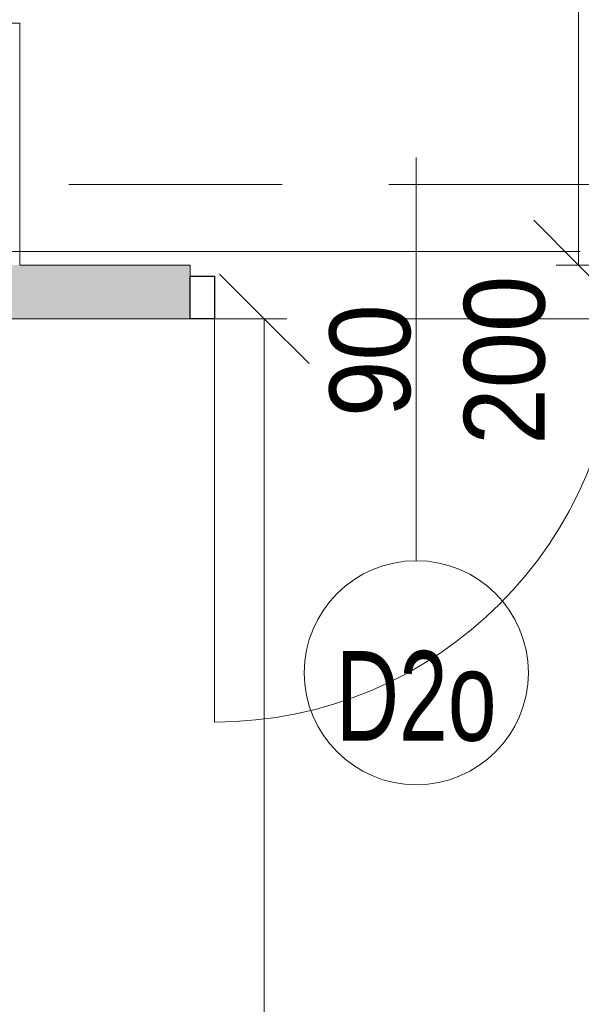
# Model space of a CAD drawing. Header units: centimetres. Extents: x -1737 to 22393, y -8842 to 3838.
# Tile 93 of 174: x -561 to -435, y 1680 to 1900. Entities that reach past the tile are written whole.
import ezdxf

# ---------------------------------------------------------------- set-up
doc = ezdxf.new("R2010")
doc.units = ezdxf.units.CM
doc.linetypes.add('Oś', pattern=[222.25, 127, -31.75, 31.75, -31.75])
doc.linetypes.add('Ukryte', pattern=[71.438, 47.625, -23.813])
for name, color, linetype, lineweight in [('A-ANNO-DIMS', 211, 'Continuous', 13), ('A-ANNO-DIMS-100', 211, 'Continuous', 13), ('A-ANNO-NOTE', 131, 'Continuous', 13), ('A-DETL-GENF', 92, 'Continuous', 9), ('A-DETL-HDLN', 90, 'Ukryte', 9), ('A-DETL-MEDM', 33, 'Continuous', 13), ('A-DOOR', 31, 'Continuous', 13), ('A-WALL', 113, 'Continuous', 13), ('A-WALL-PATT', 111, 'Continuous', 13), ('S-GRID', 1, 'Continuous', 13)]:
    doc.layers.add(name, color=color, linetype=linetype, lineweight=lineweight)
doc.styles.add('Arial', font='arial.ttf', dxfattribs={"width": 0.9, "height": 18})
doc.styles.add('Arial Narrow_2', font='ARIALN.TTF', dxfattribs={"height": 20})
doc.styles.add('Arial_1', font='arial.ttf', dxfattribs={"width": 0.7, "height": 20})
doc.dimstyles.new('Diagonal_1_100__0__wewnętrzne', dxfattribs={"dimscale": 30.48, "dimtxt": 20.468619, "dimasz": 0.656168, "dimexe": 0.164042, "dimexo": 0.0625, "dimgap": 0.032808, "dimtad": 1, "dimdec": 0, "dimdsep": 46, "dimtxsty": 'Arial Narrow_2', "dimblk1": 'OBLIQUE', "dimblk2": 'OBLIQUE', "dimsah": 1, "dimcen": 0.09, "dimazin": 0, "dimtfac": 1, "dimtdec": 4, "dimtix": 1, "dimtmove": 0, "dimatfit": 3, "dimfxl": 0, "dimtvp": 1, "dimtolj": 1, "dimtzin": 0, "dimarcsym": 0})

# ---------------------------------------------------------------- blocks, each defined once
blk = doc.blocks.new('DRZWI 1S - automatyczna etykieta - Drzwi 90 _łazienkowe_-2252079-3_piętro I __3_90 m_ - stan projektowany')
at = {"layer": 'A-DETL-GENF'}
for p, q in [((-50.5, 6), (-50.5, -3.5)), ((-45, 6), (-50.5, 6)), ((-45, -3.5), (-45, 6)), ((50.5, 6), (45, 6)), ((45, 6), (45, -3.5)), ((50.5, -3.5), (50.5, 6)), ((-50.5, -3.5), (-45, -3.5)), ((45, -3.5), (50.5, -3.5))]:
    blk.add_line(p, q, dxfattribs=at)
at = {"layer": 'A-DETL-MEDM', "lineweight": 25}
for p, q in [((-45, 6), (-50.5, 6)), ((-50.5, 6), (-50.5, -3.5)), ((-45, -3.5), (-45, 6)), ((45, -3.5), (45, 6)), ((45, 6), (50.5, 6)), ((50.5, 6), (50.5, -3.5)), ((-50.5, -3.5), (-45, -3.5)), ((50.5, -3.5), (45, -3.5))]:
    blk.add_line(p, q, dxfattribs=at)
at = {"layer": 'A-DOOR'}
blk.add_line((45, 6), (45, 96), dxfattribs=at)
blk.add_arc((45, 6), 90, 90, 180, dxfattribs=at)
blk = doc.blocks.new('DIMBLOCK62-3_piętro I __3_90 m_ - stan projektowany')
at = {"layer": 'A-ANNO-DIMS-100', "transparency": 16777216}
for p, q in [((-506.04, 1833.33), (-516.04, 1843.33)), ((-511.04, 1833.33), (-501.04, 1833.33)), ((-506.04, 1833.33), (-511.04, 1833.33)), ((-506.04, 1383.33), (-506.04, 1833.33)), ((-506.04, 1833.33), (-496.04, 1823.33)), ((-506.04, 1383.33), (-516.04, 1393.33)), ((-511.04, 1383.33), (-501.04, 1383.33)), ((-506.04, 1383.33), (-511.04, 1383.33)), ((-506.04, 1383.33), (-496.04, 1373.33))]:
    blk.add_line(p, q, dxfattribs=at)
at = {"layer": 'A-ANNO-DIMS-100', "color": 0, "transparency": 16777216, "insert": (-532.89, 1589.32), "char_height": 20, "width": 45.6158, "attachment_point": 1, "rotation": 90, "line_spacing_factor": 0.974696, "style": 'Arial Narrow_2'}
blk.add_mtext('450', dxfattribs=at)
blk = doc.blocks.new('_Oblique')
at = {"color": 0, "linetype": 'ByBlock', "lineweight": -2}
blk.add_line((-0.5, -0.5), (0.5, 0.5), dxfattribs=at)
blk = doc.blocks.new('DIMBLOCK248-3_piętro I __3_90 m_ - stan projektowany')
at = {"layer": 'A-ANNO-DIMS-100', "transparency": 16777216}
for p, q in [((-435.89, 2192.33), (-445.89, 2202.33)), ((-440.89, 2192.33), (-430.89, 2192.33)), ((-435.89, 2192.33), (-440.89, 2192.33)), ((-435.89, 1845.33), (-435.89, 2192.33)), ((-435.89, 2192.33), (-425.89, 2182.33)), ((-435.89, 1845.33), (-445.89, 1855.33)), ((-440.89, 1845.33), (-430.89, 1845.33)), ((-435.89, 1845.33), (-440.89, 1845.33)), ((-435.89, 1845.33), (-425.89, 1835.33))]:
    blk.add_line(p, q, dxfattribs=at)
at = {"layer": 'A-ANNO-DIMS-100', "color": 0, "transparency": 16777216, "insert": (-462.73, 1999.82), "char_height": 20, "width": 45.6158, "attachment_point": 1, "rotation": 90, "line_spacing_factor": 0.974696, "style": 'Arial Narrow_2'}
blk.add_mtext('347', dxfattribs=at)

msp = doc.modelspace()

# ---------------------------------------------------------------- hatches: boundary and pattern name
at = {"layer": 'A-WALL-PATT'}
h = msp.add_hatch(color=9, dxfattribs=at)
h.paths.add_polyline_path([(-402.62, 1833.33), (-396.62, 1833.33), (-396.62, 1845.33), (-421.62, 1845.33), (-421.62, 1833.33), (-414.62, 1833.33)], flags=0)
h.paths.add_polyline_path([(530.38, 1833.33), (530.38, 1845.33), (498.38, 1845.33), (498.38, 1833.33)], flags=0)
h.paths.add_polyline_path([(-274.62, 1833.33), (-209.62, 1833.33), (-209.62, 1845.33), (-300.62, 1845.33), (-300.62, 1833.33), (-286.62, 1833.33)], flags=0)
h.paths.add_polyline_path([(7.38, 1833.33), (19.38, 1833.33), (19.38, 1845.33), (7.38, 1845.33), (7.38, 1836.39)], flags=0)
h.paths.add_polyline_path([(347.38, 1833.33), (347.38, 1845.33), (310.38, 1845.33), (310.38, 1833.33), (335.38, 1833.33)], flags=0)
h.paths.add_polyline_path([(-544.17, 1833.33), (-522.62, 1833.33), (-522.62, 1845.33), (-572.62, 1845.33), (-572.62, 1833.33), (-567.62, 1833.33)], flags=0)
h.paths.add_polyline_path([(-84.62, 1833.33), (-32.62, 1833.33), (-32.62, 1845.33), (-108.62, 1845.33), (-108.62, 1833.33), (-92.69, 1833.33)], flags=0)
h.paths.add_polyline_path([(185.38, 1833.33), (209.38, 1833.33), (209.38, 1845.33), (100.38, 1845.33), (100.38, 1833.33), (173.38, 1833.33)], flags=0)

# ---------------------------------------------------------------- linework, layer by layer
at = {"layer": 'A-ANNO-NOTE'}
msp.add_line((-472.12, 1869.33), (-472.12, 1779.33), dxfattribs=at)
msp.add_line((-472.12, 1869.33), (-472.12, 1779.33), dxfattribs=at)
msp.add_circle((-472.12, 1754.33), 25, dxfattribs=at)
at = {"layer": 'A-DETL-HDLN'}
for p, q in [((-1192.62, 1863.33), (1167.38, 1863.33)), ((-1192.62, 1863.33), (1167.38, 1863.33)), ((-1192.62, 1833.33), (1167.38, 1833.33)), ((-1192.62, 1833.33), (1167.38, 1833.33))]:
    msp.add_line(p, q, dxfattribs=at)
at = {"layer": 'A-WALL', "lineweight": 9}
for p, q in [((-560.62, 1899.33), (-592.62, 1899.33)), ((-560.62, 1845.33), (-560.62, 1899.33)), ((-522.62, 1845.33), (-560.62, 1845.33)), ((-522.62, 1842.83), (-522.62, 1845.33)), ((-592.62, 1833.33), (-522.62, 1833.33))]:
    msp.add_line(p, q, dxfattribs=at)
at = {"layer": 'S-GRID', "linetype": 'Oś'}
msp.add_line((1342.46, 1848.33), (-1368.76, 1848.33), dxfattribs=at)

# ---------------------------------------------------------------- block references
at = {"layer": 'A-DOOR', "rotation": 180}
msp.add_blockref('DRZWI 1S - automatyczna etykieta - Drzwi 90 _łazienkowe_-2252079-3_piętro I __3_90 m_ - stan projektowany', (-472.12, 1839.33), dxfattribs=at)

# ---------------------------------------------------------------- texts
at = {"layer": 'A-ANNO-NOTE', "lineweight": 211, "char_height": 18, "attachment_point": 5, "rotation": 90, "line_spacing_factor": 0.936439, "style": 'Arial'}
for s, insert, width in [('\\pt114.3,228.6,342.9,457.2,571.5,685.8,800.1,914.4,1028.7,1143,1257.3,1371.6,1485.9,1600.2,1714.5,1828.8,1943.1,2057.4,2171.7,2286,2400.3,2514.6,2628.9,2743.2,2857.5,2971.8,3086.1,3200.4,3314.7,3429,3543.3,3657.6;200', (-452.36, 1824.09), 38.07), ('\\pt114.3,228.6,342.9,457.2,571.5,685.8,800.1,914.4,1028.7,1143,1257.3,1371.6,1485.9,1600.2,1714.5,1828.8,1943.1,2057.4,2171.7,2286,2400.3,2514.6,2628.9,2743.2,2857.5,2971.8,3086.1,3200.4,3314.7,3429,3543.3,3657.6;200', (-452.36, 1824.09), 38.07), ('\\pt114.3,228.6,342.9,457.2,571.5,685.8,800.1,914.4,1028.7,1143,1257.3,1371.6,1485.9,1600.2,1714.5,1828.8,1943.1,2057.4,2171.7,2286,2400.3,2514.6,2628.9,2743.2,2857.5,2971.8,3086.1,3200.4,3314.7,3429,3543.3,3657.6;90', (-482.36, 1824), 25.65)]:
    msp.add_mtext(s, dxfattribs=dict(at, insert=insert, width=width))
at = {"layer": 'A-ANNO-NOTE', "lineweight": 211, "insert": (-472.15, 1749.03), "char_height": 20, "width": 37.03, "attachment_point": 5, "line_spacing_factor": 0.936439, "style": 'Arial_1'}
msp.add_mtext('\\pt88.9,177.8,266.7,355.6,444.5,533.4,622.3,711.2,800.1,889,977.9,1066.8,1155.7,1244.6,1333.5,1422.4,1511.3,1600.2,1689.1,1778,1866.9,1955.8,2044.7,2133.6,2222.5,2311.4,2400.3,2489.2,2578.1,2667,2755.9,2844.8;D2o', dxfattribs=at)

# ---------------------------------------------------------------- dimensions: what is measured, and where the dimension line sits
at = {"layer": 'A-ANNO-DIMS'}
for base, p1, p2, override, picture, middle in [((-435.89, 2192.33), (-440.89, 1845.33), (-440.89, 2192.33), {"dimpost": '<>', "dimfxl": 347}, 'DIMBLOCK248-3_piętro I __3_90 m_ - stan projektowany', (-447.1, 2018.83)), ((-506.04, 1833.33), (-511.04, 1383.33), (-511.04, 1833.33), {"dimpost": '<>', "dimfxl": 450}, 'DIMBLOCK62-3_piętro I __3_90 m_ - stan projektowany', (-517.26, 1608.33))]:
    dim = msp.add_linear_dim(base=base, p1=p1, p2=p2, angle=90, dimstyle='Diagonal_1_100__0__wewnętrzne', override=override, dxfattribs=at)
    dim.commit()
    dim.dimension.update_dxf_attribs({"geometry": picture, "text_midpoint": middle})

doc.saveas('drawing.dxf')
